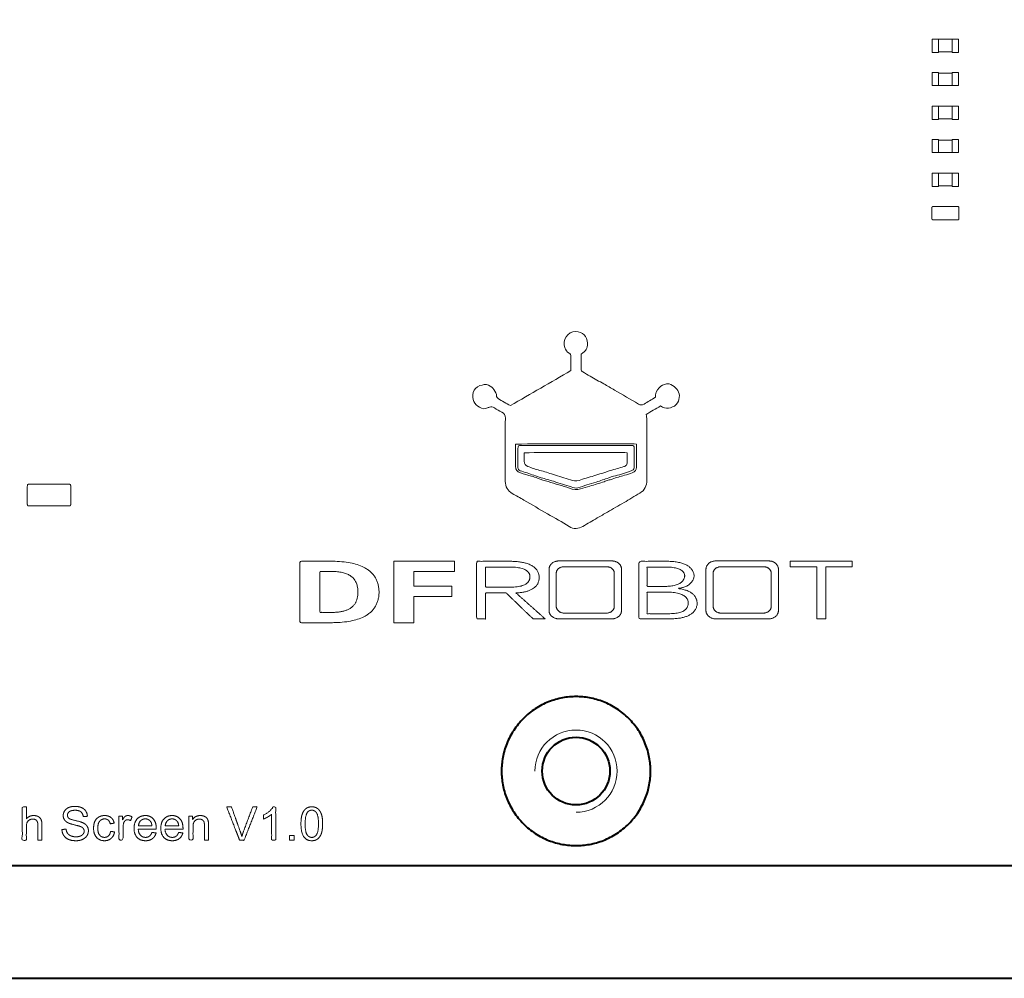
# Model space of a CAD drawing. Header units: millimetres. Extents: x -215 to 342, y -137 to 83.
# Tile 36 of 39: x 203 to 240, y -52 to -17. Entities that reach past the tile are written whole.
import ezdxf

# ---------------------------------------------------------------- set-up
doc = ezdxf.new("R2010")
doc.units = ezdxf.units.MM
doc.header["$LTSCALE"] = 10
doc.header["$MEASUREMENT"] = 0
for name, color, linetype, lineweight in [('尺寸标注', 3, 'Continuous', 20), ('细实线', 7, 'Continuous', 20), ('轮廓线', 7, 'Continuous', 40)]:
    doc.layers.add(name, color=color, linetype=linetype, lineweight=lineweight)

msp = doc.modelspace()

# ---------------------------------------------------------------- linework, layer by layer
at = {"layer": '尺寸标注'}
msp.add_circle((223.926, -44.505), 2.75, dxfattribs=at)
at = {"layer": '细实线'}
for points in [[(217.206, -39.024), (217.206, -36.756), (219.435, -36.756), (219.435, -37.136), (217.936, -37.136), (217.936, -37.676), (219.341, -37.676), (219.341, -38.056), (217.936, -38.056), (217.936, -39.024)], [(234.117, -36.961), (233.141, -36.961), (233.141, -38.883), (232.811, -38.883), (232.811, -36.961), (231.835, -36.961), (231.835, -36.759), (234.117, -36.759)], [(213.346, -47.055), (213.518, -47.055), (213.518, -46.883), (213.346, -46.883)]]:
    msp.add_lwpolyline(points, close=True, dxfattribs=at)
msp.add_arc((223.926, -44.505), 1.518, 270, 180, dxfattribs=at)
for points, weights, knots in [([(237.309, -17.484), (237.192, -17.484), (237.074, -17.484), (237.074, -17.719), (237.074, -17.954), (237.074, -17.969), (237.074, -17.969), (237.192, -17.969), (237.309, -17.969), (237.309, -17.969), (237.309, -17.954), (237.309, -17.719), (237.309, -17.484), (237.309, -17.481), (237.309, -17.479), (237.309, -17.469), (237.309, -17.469)], [1, 1, 1, 1, 1, 0.707106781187, 1, 1, 1, 0.707106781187, 1, 1, 1, 0.9377663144, 0.901979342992, 0.769340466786, 1], [0, 0, 0, 0.235, 0.235, 0.705, 0.705, 0.728562, 0.728562, 0.963562, 0.963562, 0.987124, 0.987124, 1.457124, 1.457124, 1.46213, 1.46213, 1.480686, 1.480686, 1.480686]), ([(237.809, -17.469), (237.809, -17.469), (237.809, -17.479), (237.809, -17.481), (237.809, -17.484), (237.809, -17.719), (237.809, -17.954), (237.809, -17.969), (237.809, -17.969), (237.927, -17.969), (238.044, -17.969), (238.044, -17.969), (238.044, -17.954), (238.044, -17.719), (238.044, -17.484), (237.927, -17.484), (237.809, -17.484)], [1, 0.767235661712, 0.904430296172, 0.939871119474, 1, 1, 1, 0.707106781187, 1, 1, 1, 0.707106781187, 1, 1, 1, 1, 1], [0, 0, 0, 0.018725, 0.018725, 0.023562, 0.023562, 0.493562, 0.493562, 0.517124, 0.517124, 0.752124, 0.752124, 0.775686, 0.775686, 1.245686, 1.245686, 1.480686, 1.480686, 1.480686]), ([(237.309, -19.206), (237.309, -19.206), (237.309, -19.196), (237.309, -19.193), (237.309, -19.191), (237.309, -18.956), (237.309, -18.721), (237.309, -18.706), (237.309, -18.706), (237.192, -18.706), (237.074, -18.706), (237.074, -18.706), (237.074, -18.721), (237.074, -18.956), (237.074, -19.191), (237.192, -19.191), (237.309, -19.191)], [1, 0.769908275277, 0.901328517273, 0.937198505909, 1, 1, 1, 0.707106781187, 1, 1, 1, 0.707106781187, 1, 1, 1, 1, 1], [0, 0, 0, 0.01851, 0.01851, 0.023562, 0.023562, 0.493562, 0.493562, 0.517124, 0.517124, 0.752124, 0.752124, 0.775686, 0.775686, 1.245686, 1.245686, 1.480686, 1.480686, 1.480686]), ([(237.809, -19.191), (237.927, -19.191), (238.044, -19.191), (238.044, -18.956), (238.044, -18.721), (238.044, -18.706), (238.044, -18.706), (237.927, -18.706), (237.809, -18.706), (237.809, -18.706), (237.809, -18.721), (237.809, -18.956), (237.809, -19.191), (237.809, -19.193), (237.809, -19.196), (237.809, -19.206), (237.809, -19.206)], [1, 1, 1, 1, 1, 0.707106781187, 1, 1, 1, 0.707106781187, 1, 1, 1, 0.932029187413, 0.895605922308, 0.775077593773, 1], [0, 0, 0, 0.235, 0.235, 0.705, 0.705, 0.728562, 0.728562, 0.963562, 0.963562, 0.987124, 0.987124, 1.457124, 1.457124, 1.462592, 1.462592, 1.480686, 1.480686, 1.480686]), ([(237.309, -19.958), (237.192, -19.958), (237.074, -19.958), (237.074, -20.193), (237.074, -20.428), (237.074, -20.443), (237.074, -20.443), (237.192, -20.443), (237.309, -20.443), (237.309, -20.443), (237.309, -20.428), (237.309, -20.193), (237.309, -19.958), (237.309, -19.956), (237.309, -19.953), (237.309, -19.943), (237.309, -19.943)], [1, 1, 1, 1, 1, 0.707106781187, 1, 1, 1, 0.707106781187, 1, 1, 1, 0.935786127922, 0.899728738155, 0.771320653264, 1], [0, 0, 0, 0.235, 0.235, 0.705, 0.705, 0.728562, 0.728562, 0.963562, 0.963562, 0.987124, 0.987124, 1.457124, 1.457124, 1.46229, 1.46229, 1.480686, 1.480686, 1.480686]), ([(237.809, -19.943), (237.809, -19.943), (237.809, -19.953), (237.809, -19.955), (237.809, -19.958), (237.809, -20.193), (237.809, -20.428), (237.809, -20.443), (237.809, -20.443), (237.927, -20.443), (238.044, -20.443), (238.044, -20.443), (238.044, -20.428), (238.044, -20.193), (238.044, -19.958), (237.927, -19.958), (237.809, -19.958)], [1, 0.773203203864, 0.897638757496, 0.933903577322, 1, 1, 1, 0.707106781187, 1, 1, 1, 0.707106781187, 1, 1, 1, 1, 1], [0, 0, 0, 0.018245, 0.018245, 0.023562, 0.023562, 0.493562, 0.493562, 0.517124, 0.517124, 0.752124, 0.752124, 0.775686, 0.775686, 1.245686, 1.245686, 1.480686, 1.480686, 1.480686]), ([(237.309, -21.68), (237.309, -21.68), (237.309, -21.67), (237.309, -21.668), (237.309, -21.665), (237.309, -21.43), (237.309, -21.195), (237.309, -21.18), (237.309, -21.18), (237.192, -21.18), (237.074, -21.18), (237.074, -21.18), (237.074, -21.195), (237.074, -21.43), (237.074, -21.665), (237.192, -21.665), (237.309, -21.665)], [1, 0.772269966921, 0.898668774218, 0.934836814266, 1, 1, 1, 0.707106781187, 1, 1, 1, 0.707106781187, 1, 1, 1, 1, 1], [0, 0, 0, 0.01832, 0.01832, 0.023562, 0.023562, 0.493562, 0.493562, 0.517124, 0.517124, 0.752124, 0.752124, 0.775686, 0.775686, 1.245686, 1.245686, 1.480686, 1.480686, 1.480686]), ([(237.809, -21.665), (237.927, -21.665), (238.044, -21.665), (238.044, -21.43), (238.044, -21.195), (238.044, -21.18), (238.044, -21.18), (237.927, -21.18), (237.809, -21.18), (237.809, -21.18), (237.809, -21.195), (237.809, -21.43), (237.809, -21.665), (237.809, -21.668), (237.809, -21.67), (237.809, -21.68), (237.809, -21.68)], [1, 1, 1, 1, 1, 0.707106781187, 1, 1, 1, 0.707106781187, 1, 1, 1, 0.931707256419, 0.895261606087, 0.775399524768, 1], [0, 0, 0, 0.235, 0.235, 0.705, 0.705, 0.728562, 0.728562, 0.963562, 0.963562, 0.987124, 0.987124, 1.457124, 1.457124, 1.462618, 1.462618, 1.480686, 1.480686, 1.480686]), ([(237.309, -22.433), (237.192, -22.433), (237.074, -22.433), (237.074, -22.668), (237.074, -22.903), (237.074, -22.918), (237.074, -22.918), (237.192, -22.918), (237.309, -22.918), (237.309, -22.918), (237.309, -22.903), (237.309, -22.668), (237.309, -22.433), (237.309, -22.43), (237.309, -22.428), (237.309, -22.418), (237.309, -22.418)], [1, 1, 1, 1, 1, 0.707106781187, 1, 1, 1, 0.707106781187, 1, 1, 1, 0.936797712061, 0.900871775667, 0.770309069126, 1], [0, 0, 0, 0.235, 0.235, 0.705, 0.705, 0.728562, 0.728562, 0.963562, 0.963562, 0.987124, 0.987124, 1.457124, 1.457124, 1.462208, 1.462208, 1.480686, 1.480686, 1.480686]), ([(237.809, -22.418), (237.809, -22.418), (237.809, -22.428), (237.809, -22.43), (237.809, -22.433), (237.809, -22.668), (237.809, -22.903), (237.809, -22.918), (237.809, -22.918), (237.927, -22.918), (238.044, -22.918), (238.044, -22.918), (238.044, -22.903), (238.044, -22.668), (238.044, -22.433), (237.927, -22.433), (237.809, -22.433)], [1, 0.772872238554, 0.898002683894, 0.934234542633, 1, 1, 1, 0.707106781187, 1, 1, 1, 0.707106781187, 1, 1, 1, 1, 1], [0, 0, 0, 0.018271, 0.018271, 0.023562, 0.023562, 0.493562, 0.493562, 0.517124, 0.517124, 0.752124, 0.752124, 0.775686, 0.775686, 1.245686, 1.245686, 1.480686, 1.480686, 1.480686]), ([(237.109, -24.155), (237.184, -24.155), (237.259, -24.155), (237.559, -24.155), (237.859, -24.155), (237.934, -24.155), (238.009, -24.155), (238.059, -24.155), (238.059, -24.105), (238.059, -23.905), (238.059, -23.705), (238.059, -23.655), (238.009, -23.655), (237.934, -23.655), (237.859, -23.655), (237.559, -23.655), (237.259, -23.655), (237.184, -23.655), (237.109, -23.655), (237.059, -23.655), (237.059, -23.705), (237.059, -23.905), (237.059, -24.105), (237.059, -24.155), (237.109, -24.155)], [1, 1, 1, 1, 1, 1, 1, 0.707106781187, 1, 1, 1, 0.707106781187, 1, 1, 1, 1, 1, 1, 1, 0.707106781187, 1, 1, 1, 0.707106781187, 1], [0.07854, 0.07854, 0.07854, 0.22854, 0.22854, 0.82854, 0.82854, 0.97854, 0.97854, 1.05708, 1.05708, 1.45708, 1.45708, 1.535619, 1.535619, 1.685619, 1.685619, 2.285619, 2.285619, 2.435619, 2.435619, 2.514159, 2.514159, 2.914159, 2.914159, 2.992699, 2.992699, 2.992699]), ([(205.223, -33.912), (205.098, -33.912), (204.973, -33.912), (204.473, -33.912), (203.973, -33.912), (203.848, -33.912), (203.723, -33.912), (203.673, -33.912), (203.673, -33.962), (203.673, -34.312), (203.673, -34.662), (203.673, -34.712), (203.723, -34.712), (203.848, -34.712), (203.973, -34.712), (204.473, -34.712), (204.973, -34.712), (205.098, -34.712), (205.223, -34.712), (205.273, -34.712), (205.273, -34.662), (205.273, -34.312), (205.273, -33.962), (205.273, -33.912), (205.223, -33.912)], [1, 1, 1, 1, 1, 1, 1, 0.707106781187, 1, 1, 1, 0.707106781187, 1, 1, 1, 1, 1, 1, 1, 0.707106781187, 1, 1, 1, 0.707106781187, 1], [0.77854, 0.77854, 0.77854, 1.02854, 1.02854, 2.02854, 2.02854, 2.27854, 2.27854, 2.35708, 2.35708, 3.05708, 3.05708, 3.135619, 3.135619, 3.385619, 3.385619, 4.385619, 4.385619, 4.635619, 4.635619, 4.714159, 4.714159, 5.414159, 5.414159, 5.492699, 5.492699, 5.492699]), ([(223.284, -38.883), (222.929, -38.883), (222.929, -38.574), (222.929, -37.814), (222.929, -37.054), (222.929, -36.745), (223.284, -36.745), (224.268, -36.745), (225.252, -36.745), (225.606, -36.745), (225.606, -37.054), (225.606, -37.814), (225.606, -38.574), (225.606, -38.883), (225.252, -38.883), (224.268, -38.883), (223.284, -38.883)], [0.999999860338, 0.70710699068, 0.999999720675, 0.999999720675, 0.999999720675, 0.70710699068, 0.999999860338, 0.999999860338, 0.999999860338, 0.707106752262, 0.999999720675, 0.999999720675, 0.999999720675, 0.707106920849, 1, 1, 1], [-109.107606, -109.107606, -109.107606, -105.962612, -105.962612, -96.102998, -96.102998, -92.958003, -92.958003, -81.830705, -81.830705, -78.68571, -78.68571, -68.826096, -68.826096, -65.681102, -65.681102, -54.553803, -54.553803, -54.553803]), ([(223.48, -38.67), (224.268, -38.67), (225.056, -38.67), (225.339, -38.67), (225.339, -38.423), (225.339, -37.814), (225.339, -37.205), (225.339, -36.958), (225.056, -36.958), (224.268, -36.958), (223.48, -36.958), (223.196, -36.958), (223.196, -37.205), (223.196, -37.814), (223.196, -38.423), (223.196, -38.67), (223.48, -38.67)], [0.999999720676, 0.999999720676, 0.999999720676, 0.707107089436, 1.00000013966, 1.00000013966, 1.00000013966, 0.70710735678, 1.00000013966, 1.00000013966, 1.00000013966, 0.707107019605, 0.999999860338, 0.999999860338, 0.999999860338, 0.707106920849, 0.999999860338], [-109.107606, -109.107606, -109.107606, -97.980308, -97.980308, -94.835313, -94.835313, -84.975699, -84.975699, -81.830705, -81.830705, -70.703406, -70.703406, -67.558412, -67.558412, -57.698797, -57.698797, -54.553803, -54.553803, -54.553803]), ([(229.075, -38.883), (228.721, -38.883), (228.721, -38.574), (228.721, -37.814), (228.721, -37.054), (228.721, -36.745), (229.075, -36.745), (230.059, -36.745), (231.043, -36.745), (231.397, -36.745), (231.397, -37.054), (231.397, -37.814), (231.397, -38.574), (231.397, -38.883), (231.043, -38.883), (230.059, -38.883), (229.075, -38.883)], [0.999999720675, 0.70710699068, 0.999999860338, 0.999999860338, 0.999999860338, 0.707107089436, 1, 1, 1, 0.707107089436, 0.999999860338, 0.999999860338, 0.999999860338, 0.707107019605, 1.00000013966, 1.00000013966, 1.00000013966], [-163.661409, -163.661409, -163.661409, -160.516415, -160.516415, -150.656801, -150.656801, -147.511807, -147.511807, -136.384508, -136.384508, -133.239513, -133.239513, -123.379899, -123.379899, -120.234905, -120.234905, -109.107606, -109.107606, -109.107606]), ([(229.271, -38.67), (230.059, -38.67), (230.847, -38.67), (231.131, -38.67), (231.131, -38.423), (231.131, -37.814), (231.131, -37.205), (231.131, -36.958), (230.847, -36.958), (230.059, -36.958), (229.271, -36.958), (228.987, -36.958), (228.987, -37.205), (228.987, -37.814), (228.987, -38.423), (228.987, -38.67), (229.271, -38.67)], [0.999999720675, 0.999999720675, 0.999999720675, 0.707106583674, 0.999999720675, 0.999999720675, 0.999999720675, 0.707106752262, 0.999999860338, 0.999999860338, 0.999999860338, 0.707107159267, 0.999999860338, 0.999999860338, 0.999999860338, 0.707106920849, 0.999999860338], [-218.215213, -218.215213, -218.215213, -207.087914, -207.087914, -203.942919, -203.942919, -194.083305, -194.083305, -190.938311, -190.938311, -179.811012, -179.811012, -176.666018, -176.666018, -166.806404, -166.806404, -163.661409, -163.661409, -163.661409])]:
    msp.add_rational_spline(points, weights, degree=2, knots=knots, dxfattribs=at)
for points in [[(237.809, -17.479), (237.559, -17.479), (237.309, -17.479)], [(237.309, -17.944), (237.559, -17.944), (237.809, -17.944)], [(237.809, -18.731), (237.559, -18.731), (237.309, -18.731)], [(237.309, -19.196), (237.559, -19.196), (237.809, -19.196)], [(237.809, -19.953), (237.559, -19.953), (237.309, -19.953)], [(237.309, -20.418), (237.559, -20.418), (237.809, -20.418)], [(237.809, -21.205), (237.559, -21.205), (237.309, -21.205)], [(237.309, -21.67), (237.559, -21.67), (237.809, -21.67)], [(237.809, -22.428), (237.559, -22.428), (237.309, -22.428)], [(237.309, -22.893), (237.559, -22.893), (237.809, -22.893)]]:
    msp.add_open_spline(points, degree=2, dxfattribs=at)
for points, degree, knots in [([(220.15, -30.861), (220.189, -30.946), (220.277, -31.021), (220.36, -31.07), (220.457, -31.127), (220.573, -31.158), (220.685, -31.085), (220.697, -31.077), (220.715, -31.082), (220.727, -31.073), (220.796, -31.029), (220.852, -31.057), (220.912, -31.097), (221.002, -31.154), (221.092, -31.21), (221.186, -31.256), (221.281, -31.301), (221.319, -31.362), (221.318, -31.471), (221.312, -31.972), (221.315, -32.473), (221.315, -32.974), (221.315, -33.251), (221.315, -33.529), (221.315, -33.806), (221.315, -34.005), (221.402, -34.156), (221.574, -34.256), (221.715, -34.337), (221.86, -34.415), (222.001, -34.498), (222.293, -34.667), (222.582, -34.839), (222.874, -35.007), (223.139, -35.162), (223.411, -35.304), (223.671, -35.469), (223.846, -35.581), (224.007, -35.561), (224.172, -35.469), (224.353, -35.367), (224.531, -35.262), (224.71, -35.159), (224.835, -35.087), (224.96, -35.013), (225.084, -34.941), (225.289, -34.823), (225.495, -34.708), (225.698, -34.589), (225.893, -34.474), (226.084, -34.355), (226.28, -34.243), (226.469, -34.134), (226.538, -33.964), (226.538, -33.761), (226.54, -33.012), (226.54, -32.262), (226.538, -31.514), (226.538, -31.462), (226.527, -31.41), (226.519, -31.337), (226.681, -31.228), (226.867, -31.129), (227.048, -31.024), (227.141, -31.076), (227.232, -31.125), (227.338, -31.104), (227.443, -31.083), (227.545, -31.054), (227.62, -30.973), (227.761, -30.82), (227.772, -30.596), (227.685, -30.45), (227.61, -30.323), (227.371, -30.167), (227.271, -30.207), (227.173, -30.243), (227.064, -30.261), (226.989, -30.348), (226.898, -30.453), (226.848, -30.573), (226.855, -30.703), (226.708, -30.791), (226.571, -30.871), (226.435, -30.954), (226.366, -30.996), (226.301, -30.993), (226.232, -30.954), (225.937, -30.78), (225.642, -30.607), (225.348, -30.435), (225.215, -30.358), (225.082, -30.282), (224.95, -30.207), (224.782, -30.112), (224.614, -30.021), (224.447, -29.927), (224.356, -29.875), (224.268, -29.815), (224.175, -29.763), (224.138, -29.742), (224.116, -29.717), (224.116, -29.673), (224.117, -29.484), (224.117, -29.294), (224.117, -29.115), (224.299, -28.979), (224.356, -28.908), (224.352, -28.701), (224.347, -28.46), (224.16, -28.273), (223.92, -28.273), (223.619, -28.275), (223.397, -28.596), (223.512, -28.871), (223.546, -28.95), (223.585, -29.028), (223.668, -29.072), (223.711, -29.095), (223.739, -29.132), (223.739, -29.19), (223.736, -29.365), (223.737, -29.539), (223.737, -29.717), (222.993, -30.149), (222.253, -30.576), (221.502, -31.011), (221.347, -30.924), (221.195, -30.84), (221.046, -30.75), (221.023, -30.735), (220.996, -30.699), (220.996, -30.672), (220.998, -30.572), (220.94, -30.497), (220.896, -30.42), (220.853, -30.345), (220.783, -30.292), (220.697, -30.258), (220.585, -30.212), (220.485, -30.237), (220.376, -30.273), (220.115, -30.358), (220.062, -30.669), (220.15, -30.861)], 3, [53.6501, 53.6501, 53.6501, 53.6501, 54.6501, 54.6501, 54.6501, 55.6501, 55.6501, 55.6501, 56.6501, 56.6501, 56.6501, 57.6501, 57.6501, 57.6501, 58.6501, 58.6501, 58.6501, 59.6501, 59.6501, 59.6501, 60.6501, 60.6501, 60.6501, 66.3002, 66.3002, 66.3002, 67.3002, 67.3002, 67.3002, 68.3002, 68.3002, 68.3002, 69.3002, 69.3002, 69.3002, 70.3002, 70.3002, 70.3002, 71.3002, 71.3002, 71.3002, 72.3002, 72.3002, 72.3002, 73.3002, 73.3002, 73.3002, 74.3002, 74.3002, 74.3002, 75.3002, 75.3002, 75.3002, 76.3002, 76.3002, 76.3002, 77.3002, 77.3002, 77.3002, 78.3002, 78.3002, 78.3002, 79.3002, 79.3002, 79.3002, 80.3002, 80.3002, 80.3002, 81.3002, 81.3002, 81.3002, 82.3002, 82.3002, 82.3002, 83.3002, 83.3002, 83.3002, 84.3002, 84.3002, 84.3002, 85.3002, 85.3002, 85.3002, 86.3002, 86.3002, 86.3002, 87.3002, 87.3002, 87.3002, 88.3002, 88.3002, 88.3002, 89.3002, 89.3002, 89.3002, 90.3002, 90.3002, 90.3002, 91.3002, 91.3002, 91.3002, 92.3002, 92.3002, 92.3002, 93.3002, 93.3002, 93.3002, 94.3002, 94.3002, 94.3002, 95.3002, 95.3002, 95.3002, 96.3002, 96.3002, 96.3002, 97.3002, 97.3002, 97.3002, 98.3002, 98.3002, 98.3002, 99.3002, 99.3002, 99.3002, 100.3002, 100.3002, 100.3002, 101.3002, 101.3002, 101.3002, 102.3002, 102.3002, 102.3002, 103.3002, 103.3002, 103.3002, 104.3002, 104.3002, 104.3002, 105.3002, 105.3002, 105.3002, 106.3002, 106.3002, 106.3002, 106.3002]), ([(221.695, -32.551), (221.695, -32.513), (221.695, -32.475), (221.695, -32.437), (221.81, -32.414), (225.931, -32.407), (226.16, -32.43), (226.16, -32.72), (226.161, -33.002), (226.158, -33.283), (226.158, -33.386), (226.096, -33.454), (226.003, -33.488), (225.909, -33.523), (225.813, -33.556), (225.716, -33.582), (225.564, -33.624), (225.413, -33.663), (225.265, -33.725), (225.218, -33.745), (225.164, -33.746), (225.113, -33.762), (225.063, -33.777), (225.018, -33.803), (224.969, -33.818), (224.792, -33.874), (224.612, -33.927), (224.434, -33.982), (224.321, -34.016), (224.206, -34.048), (224.092, -34.083), (223.954, -34.126), (223.826, -34.113), (223.686, -34.061), (223.426, -33.966), (223.155, -33.904), (222.893, -33.817), (222.762, -33.773), (222.625, -33.755), (222.501, -33.687), (222.436, -33.65), (222.356, -33.64), (222.283, -33.618), (222.146, -33.577), (222.007, -33.541), (221.872, -33.494), (221.758, -33.456), (221.684, -33.391), (221.692, -33.251), (221.702, -33.018), (221.695, -32.784), (221.695, -32.551)], 3, [17.77, 17.77, 17.77, 17.77, 18.54, 18.54, 18.54, 19.54, 19.54, 19.54, 20.54, 20.54, 20.54, 21.54, 21.54, 21.54, 22.54, 22.54, 22.54, 23.54, 23.54, 23.54, 24.54, 24.54, 24.54, 25.54, 25.54, 25.54, 26.54, 26.54, 26.54, 27.54, 27.54, 27.54, 28.54, 28.54, 28.54, 29.54, 29.54, 29.54, 30.54, 30.54, 30.54, 31.54, 31.54, 31.54, 32.54, 32.54, 32.54, 33.54, 33.54, 33.54, 34.54, 34.54, 34.54, 34.54]), ([(221.864, -33.414), (222.034, -33.465), (222.199, -33.526), (222.367, -33.584), (222.458, -33.613), (222.548, -33.644), (222.639, -33.672), (222.791, -33.717), (222.943, -33.758), (223.093, -33.805), (223.313, -33.873), (223.529, -33.949), (223.749, -34.013), (223.826, -34.033), (223.902, -34.072), (223.988, -34.045), (224.216, -33.973), (224.444, -33.905), (224.673, -33.831), (224.828, -33.783), (224.981, -33.728), (225.134, -33.677), (225.193, -33.656), (225.25, -33.631), (225.311, -33.619), (225.514, -33.579), (225.703, -33.498), (225.9, -33.441), (225.937, -33.431), (225.974, -33.417), (226.006, -33.398), (226.049, -33.372), (226.074, -33.335), (226.073, -33.277), (226.071, -33.045), (226.074, -32.812), (226.071, -32.577), (226.071, -32.495), (226.052, -32.48), (225.965, -32.477), (225.936, -32.476), (225.908, -32.477), (225.878, -32.477), (225.008, -32.477), (224.137, -32.477), (223.267, -32.477), (222.815, -32.477), (222.362, -32.476), (221.91, -32.477), (221.795, -32.477), (221.782, -32.489), (221.782, -32.6), (221.78, -32.834), (221.782, -33.067), (221.78, -33.301), (221.78, -33.361), (221.798, -33.395), (221.864, -33.414)], 3, [36.72, 36.72, 36.72, 36.72, 37.72, 37.72, 37.72, 38.72, 38.72, 38.72, 39.72, 39.72, 39.72, 40.72, 40.72, 40.72, 41.72, 41.72, 41.72, 42.72, 42.72, 42.72, 43.72, 43.72, 43.72, 44.72, 44.72, 44.72, 45.72, 45.72, 45.72, 46.72, 46.72, 46.72, 47.72, 47.72, 47.72, 48.72, 48.72, 48.72, 49.72, 49.72, 49.72, 50.72, 50.72, 50.72, 68.44, 68.44, 68.44, 69.44, 69.44, 69.44, 70.44, 70.44, 70.44, 71.44, 71.44, 71.44, 72.44, 72.44, 72.44, 72.44]), ([(222.016, -32.759), (222.132, -32.735), (225.539, -32.726), (225.809, -32.748), (225.809, -32.882), (225.807, -33.009), (225.81, -33.134), (225.812, -33.192), (225.787, -33.226), (225.734, -33.242), (225.721, -33.246), (225.709, -33.258), (225.695, -33.261), (225.526, -33.311), (225.357, -33.36), (225.189, -33.411), (225.082, -33.442), (224.979, -33.481), (224.875, -33.513), (224.683, -33.571), (224.492, -33.63), (224.299, -33.683), (224.212, -33.708), (224.129, -33.745), (224.041, -33.77), (223.924, -33.801), (223.821, -33.778), (223.718, -33.749), (223.506, -33.689), (223.298, -33.619), (223.089, -33.553), (222.921, -33.5), (222.754, -33.441), (222.582, -33.4), (222.434, -33.364), (222.29, -33.308), (222.147, -33.257), (222.043, -33.22), (222.016, -33.177), (222.016, -33.061), (222.015, -32.959), (222.016, -32.859), (222.016, -32.759)], 3, [1, 1, 1, 1, 2, 2, 2, 3, 3, 3, 4, 4, 4, 5, 5, 5, 6, 6, 6, 7, 7, 7, 8, 8, 8, 9, 9, 9, 10, 10, 10, 11, 11, 11, 12, 12, 12, 13, 13, 13, 14, 14, 14, 15, 15, 15, 15]), ([(216.656, -37.896), (216.638, -39.012), (214.915, -39.024), (214.325, -39.024), (213.734, -39.024), (213.734, -37.89), (213.734, -36.756), (214.325, -36.756), (214.915, -36.756), (216.638, -36.769), (216.656, -37.896)], 2, [-2, -2, -2, -1, -1, 0, 0, 1, 1, 2, 2, 3, 3, 3]), ([(221.707, -37.927), (222.245, -38.405), (222.783, -38.883), (222.561, -38.883), (222.338, -38.883), (221.843, -38.405), (221.348, -37.927), (220.968, -37.927), (220.588, -37.927), (220.588, -38.405), (220.588, -38.883), (220.422, -38.883), (220.257, -38.883), (220.257, -37.821), (220.257, -36.759), (220.925, -36.759), (221.592, -36.759), (222.511, -36.791), (222.568, -37.333), (222.568, -37.885), (221.707, -37.927)], 2, [9, 9, 9, 10, 10, 11, 11, 12, 12, 13, 13, 14, 14, 15, 15, 16, 16, 17, 17, 18, 18, 19, 19, 19]), ([(221.52, -36.972), (221.054, -36.972), (220.588, -36.972), (220.588, -37.343), (220.588, -37.715), (221.054, -37.715), (221.52, -37.715), (222.224, -37.704), (222.224, -37.322), (222.209, -36.982), (221.52, -36.972)], 2, [4, 4, 4, 5, 5, 6, 6, 7, 7, 8, 8, 9, 9, 9]), ([(228.399, -38.309), (228.356, -38.861), (227.437, -38.883), (226.842, -38.883), (226.246, -38.883), (226.246, -37.821), (226.246, -36.759), (226.806, -36.759), (227.365, -36.759), (228.227, -36.791), (228.284, -37.29), (228.241, -37.683), (227.71, -37.757), (227.71, -37.763), (227.71, -37.768), (228.356, -37.842), (228.399, -38.309)], 2, [-1, -1, -1, 0, 0, 1, 1, 2, 2, 3, 3, 4, 4, 5, 5, 6, 6, 7, 7, 7]), ([(227.939, -37.301), (227.911, -36.982), (227.294, -36.972), (226.921, -36.972), (226.547, -36.972), (226.547, -37.327), (226.547, -37.683), (226.921, -37.683), (227.294, -37.683), (227.882, -37.662), (227.939, -37.301)], 2, [2, 2, 2, 3, 3, 4, 4, 5, 5, 6, 6, 7, 7, 7]), ([(214.858, -37.136), (214.662, -37.136), (214.465, -37.136), (214.465, -37.89), (214.465, -38.644), (214.662, -38.644), (214.858, -38.644), (215.889, -38.669), (215.87, -37.896), (215.889, -37.112), (214.858, -37.136)], 2, [-2, -2, -2, -1, -1, 0, 0, 1, 1, 2, 2, 3, 3, 3]), ([(228.069, -38.278), (228.026, -37.917), (227.337, -37.895), (226.942, -37.895), (226.547, -37.895), (226.547, -38.293), (226.547, -38.692), (226.971, -38.692), (227.394, -38.692), (228.069, -38.692), (228.069, -38.278)], 2, [-3, -3, -3, -2, -2, -1, -1, 0, 0, 1, 1, 2, 2, 2]), ([(203.638, -46.268), (203.638, -46.048), (203.638, -45.827), (203.563, -45.827), (203.487, -45.827), (203.487, -46.441), (203.487, -47.055), (203.563, -47.055), (203.638, -47.055), (203.638, -46.811), (203.638, -46.568), (203.638, -46.464), (203.663, -46.404), (203.688, -46.345), (203.747, -46.31), (203.806, -46.275), (203.873, -46.275), (203.963, -46.275), (204.012, -46.327), (204.061, -46.378), (204.061, -46.491), (204.061, -46.773), (204.061, -47.055), (204.136, -47.055), (204.211, -47.055), (204.211, -46.773), (204.211, -46.491), (204.211, -46.361), (204.18, -46.292), (204.149, -46.223), (204.076, -46.184), (204.003, -46.145), (203.904, -46.145), (203.743, -46.145), (203.638, -46.268)], 2, [15.538793, 15.538793, 15.538793, 16.173436, 16.173436, 16.390613, 16.390613, 18.159407, 18.159407, 18.376585, 18.376585, 19.077587, 19.077587, 20.077587, 20.077587, 21.077587, 21.077587, 22.077587, 22.077587, 23.077587, 23.077587, 24.077587, 24.077587, 25.077587, 25.077587, 26.077587, 26.077587, 27.077587, 27.077587, 28.077587, 28.077587, 29.077587, 29.077587, 30.077587, 30.077587, 31.077587, 31.077587, 31.077587]), ([(205.735, -46.185), (205.813, -46.179), (205.89, -46.173), (205.886, -46.065), (205.83, -45.98), (205.774, -45.894), (205.67, -45.85), (205.566, -45.806), (205.429, -45.806), (205.305, -45.806), (205.204, -45.848), (205.103, -45.89), (205.05, -45.971), (204.997, -46.052), (204.997, -46.145), (204.997, -46.229), (205.04, -46.297), (205.083, -46.366), (205.171, -46.412), (205.239, -46.448), (205.408, -46.488), (205.577, -46.529), (205.627, -46.548), (205.704, -46.577), (205.737, -46.621), (205.771, -46.664), (205.771, -46.721), (205.771, -46.778), (205.736, -46.826), (205.701, -46.875), (205.63, -46.902), (205.559, -46.93), (205.466, -46.93), (205.361, -46.93), (205.278, -46.893), (205.194, -46.857), (205.154, -46.798), (205.114, -46.739), (205.104, -46.647), (205.027, -46.654), (204.95, -46.66), (204.954, -46.783), (205.018, -46.881), (205.082, -46.978), (205.194, -47.027), (205.307, -47.075), (205.474, -47.075), (205.605, -47.075), (205.71, -47.027), (205.815, -46.979), (205.871, -46.893), (205.927, -46.806), (205.927, -46.708), (205.927, -46.609), (205.876, -46.533), (205.825, -46.458), (205.718, -46.408), (205.644, -46.375), (205.446, -46.33), (205.248, -46.285), (205.202, -46.243), (205.154, -46.2), (205.154, -46.134), (205.154, -46.058), (205.221, -46.004), (205.289, -45.95), (205.436, -45.95), (205.577, -45.95), (205.65, -46.009), (205.722, -46.068), (205.735, -46.185)], 2, [-20, -20, -20, -19, -19, -18, -18, -17, -17, -16, -16, -15, -15, -14, -14, -13, -13, -12, -12, -11, -11, -10, -10, -9, -9, -8, -8, -7, -7, -6, -6, -5, -5, -4, -4, -3, -3, -2, -2, -1, -1, 0, 0, 1, 1, 2, 2, 3, 3, 4, 4, 5, 5, 6, 6, 7, 7, 8, 8, 9, 9, 10, 10, 11, 11, 12, 12, 13, 13, 14, 14, 15, 15, 15]), ([(206.745, -46.729), (206.729, -46.842), (206.669, -46.896), (206.61, -46.951), (206.521, -46.951), (206.411, -46.951), (206.342, -46.87), (206.273, -46.788), (206.273, -46.609), (206.273, -46.433), (206.345, -46.351), (206.416, -46.269), (206.53, -46.269), (206.605, -46.269), (206.658, -46.315), (206.711, -46.36), (206.732, -46.449), (206.805, -46.438), (206.879, -46.427), (206.853, -46.292), (206.761, -46.219), (206.668, -46.145), (206.524, -46.145), (206.409, -46.145), (206.311, -46.199), (206.214, -46.253), (206.166, -46.361), (206.118, -46.469), (206.118, -46.613), (206.118, -46.836), (206.229, -46.955), (206.34, -47.075), (206.523, -47.075), (206.668, -47.075), (206.768, -46.988), (206.869, -46.901), (206.893, -46.748), (206.819, -46.739), (206.745, -46.729)], 2, [0, 0, 0, 1, 1, 2, 2, 3, 3, 4, 4, 5, 5, 6, 6, 7, 7, 8, 8, 9, 9, 10, 10, 11, 11, 12, 12, 13, 13, 14, 14, 15, 15, 16, 16, 17, 17, 18, 18, 19, 19, 19]), ([(207.19, -46.3), (207.19, -46.233), (207.19, -46.166), (207.123, -46.166), (207.055, -46.166), (207.055, -46.61), (207.055, -47.055), (207.13, -47.055), (207.205, -47.055), (207.205, -46.822), (207.205, -46.589), (207.205, -46.494), (207.231, -46.413), (207.247, -46.361), (207.287, -46.331), (207.326, -46.301), (207.375, -46.301), (207.431, -46.301), (207.486, -46.334), (207.512, -46.264), (207.538, -46.194), (207.459, -46.145), (207.383, -46.145), (207.33, -46.145), (207.286, -46.176), (207.242, -46.206), (207.19, -46.3)], 2, [10.55908, 10.55908, 10.55908, 10.753333, 10.753333, 10.948793, 10.948793, 12.230143, 12.230143, 12.447321, 12.447321, 13.11816, 13.11816, 14.11816, 14.11816, 15.11816, 15.11816, 16.11816, 16.11816, 17.11816, 17.11816, 18.11816, 18.11816, 19.11816, 19.11816, 20.11816, 20.11816, 21.11816, 21.11816, 21.11816]), ([(208.271, -46.768), (208.236, -46.864), (208.178, -46.907), (208.119, -46.951), (208.036, -46.951), (207.925, -46.951), (207.85, -46.873), (207.776, -46.795), (207.767, -46.649), (208.099, -46.649), (208.43, -46.649), (208.431, -46.622), (208.431, -46.608), (208.431, -46.388), (208.318, -46.267), (208.205, -46.145), (208.027, -46.145), (207.843, -46.145), (207.727, -46.269), (207.612, -46.393), (207.612, -46.618), (207.612, -46.834), (207.726, -46.955), (207.84, -47.075), (208.035, -47.075), (208.19, -47.075), (208.29, -46.999), (208.389, -46.924), (208.426, -46.788), (208.348, -46.778), (208.271, -46.768)], 2, [0, 0, 0, 1, 1, 2, 2, 3, 3, 4, 4, 5, 5, 6, 6, 7, 7, 8, 8, 9, 9, 10, 10, 11, 11, 12, 12, 13, 13, 14, 14, 15, 15, 15]), ([(209.259, -46.768), (209.224, -46.864), (209.166, -46.907), (209.107, -46.951), (209.024, -46.951), (208.913, -46.951), (208.838, -46.873), (208.764, -46.795), (208.756, -46.649), (209.087, -46.649), (209.419, -46.649), (209.419, -46.622), (209.419, -46.608), (209.419, -46.388), (209.306, -46.267), (209.193, -46.145), (209.015, -46.145), (208.831, -46.145), (208.715, -46.269), (208.6, -46.393), (208.6, -46.618), (208.6, -46.834), (208.714, -46.955), (208.828, -47.075), (209.023, -47.075), (209.178, -47.075), (209.278, -46.999), (209.378, -46.924), (209.414, -46.788), (209.337, -46.778), (209.259, -46.768)], 2, [0, 0, 0, 1, 1, 2, 2, 3, 3, 4, 4, 5, 5, 6, 6, 7, 7, 8, 8, 9, 9, 10, 10, 11, 11, 12, 12, 13, 13, 14, 14, 15, 15, 15]), ([(209.774, -46.292), (209.774, -46.229), (209.774, -46.166), (209.706, -46.166), (209.638, -46.166), (209.638, -46.61), (209.638, -47.055), (209.714, -47.055), (209.789, -47.055), (209.789, -46.812), (209.789, -46.569), (209.789, -46.398), (209.859, -46.337), (209.929, -46.276), (210.025, -46.276), (210.085, -46.276), (210.13, -46.303), (210.175, -46.33), (210.192, -46.376), (210.21, -46.422), (210.21, -46.514), (210.21, -46.784), (210.21, -47.055), (210.285, -47.055), (210.361, -47.055), (210.361, -46.781), (210.361, -46.508), (210.361, -46.403), (210.352, -46.361), (210.339, -46.297), (210.305, -46.25), (210.272, -46.203), (210.205, -46.174), (210.137, -46.145), (210.057, -46.145), (209.872, -46.145), (209.774, -46.292)], 2, [15.575971, 15.575971, 15.575971, 15.75816, 15.75816, 15.95362, 15.95362, 17.234969, 17.234969, 17.452147, 17.452147, 18.151943, 18.151943, 19.151943, 19.151943, 20.151943, 20.151943, 21.151943, 21.151943, 22.151943, 22.151943, 23.151943, 23.151943, 24.151943, 24.151943, 25.151943, 25.151943, 26.151943, 26.151943, 27.151943, 27.151943, 28.151943, 28.151943, 29.151943, 29.151943, 30.151943, 30.151943, 31.151943, 31.151943, 31.151943]), ([(211.657, -46.719), (211.62, -46.819), (211.591, -46.92), (211.565, -46.826), (211.527, -46.719), (211.367, -46.273), (211.208, -45.827), (211.12, -45.827), (211.032, -45.827), (211.27, -46.441), (211.507, -47.055), (211.591, -47.055), (211.674, -47.055), (211.914, -46.441), (212.154, -45.827), (212.072, -45.827), (211.989, -45.827), (211.823, -46.273), (211.657, -46.719)], 2, [4, 4, 4, 5, 5, 6, 6, 7, 7, 8, 8, 9, 9, 10, 10, 11, 11, 12, 12, 13, 13, 13]), ([(212.691, -46.094), (212.691, -46.574), (212.691, -47.055), (212.766, -47.055), (212.841, -47.055), (212.841, -46.438), (212.841, -45.822), (212.793, -45.822), (212.744, -45.822), (212.705, -45.902), (212.61, -45.986), (212.516, -46.071), (212.389, -46.13), (212.389, -46.203), (212.389, -46.276), (212.46, -46.25), (212.548, -46.198), (212.636, -46.146), (212.691, -46.094)], 2, [8.517076, 8.517076, 8.517076, 9.900982, 9.900982, 10.11816, 10.11816, 11.894192, 11.894192, 12.034151, 12.034151, 13.034151, 13.034151, 14.034151, 14.034151, 15.034151, 15.034151, 16.034151, 16.034151, 17.034151, 17.034151, 17.034151]), ([(213.773, -46.449), (213.773, -46.795), (213.894, -46.948), (213.996, -47.075), (214.173, -47.075), (214.308, -47.075), (214.396, -47.003), (214.484, -46.931), (214.529, -46.798), (214.573, -46.665), (214.573, -46.449), (214.573, -46.267), (214.546, -46.159), (214.518, -46.052), (214.469, -45.977), (214.421, -45.902), (214.346, -45.862), (214.272, -45.822), (214.173, -45.822), (214.039, -45.822), (213.951, -45.894), (213.862, -45.966), (213.818, -46.099), (213.773, -46.232), (213.773, -46.449)], 2, [-12, -12, -12, -11, -11, -10, -10, -9, -9, -8, -8, -7, -7, -6, -6, -5, -5, -4, -4, -3, -3, -2, -2, -1, -1, 0, 0, 0]), ([(213.928, -46.449), (213.928, -46.147), (214.006, -46.035), (214.068, -45.947), (214.171, -45.947), (214.277, -45.947), (214.348, -46.047), (214.418, -46.146), (214.418, -46.449), (214.418, -46.751), (214.348, -46.851), (214.277, -46.952), (214.173, -46.952), (214.069, -46.952), (213.998, -46.852), (213.928, -46.752), (213.928, -46.449)], 2, [0, 0, 0, 1, 1, 2, 2, 3, 3, 4, 4, 5, 5, 6, 6, 7, 7, 8, 8, 8]), ([(208.272, -46.525), (208.024, -46.525), (207.776, -46.525), (207.783, -46.408), (207.854, -46.339), (207.925, -46.269), (208.029, -46.269), (208.143, -46.269), (208.215, -46.356), (208.262, -46.412), (208.272, -46.525)], 2, [4, 4, 4, 5, 5, 6, 6, 7, 7, 8, 8, 9, 9, 9]), ([(209.26, -46.525), (209.012, -46.525), (208.764, -46.525), (208.772, -46.408), (208.842, -46.339), (208.913, -46.269), (209.017, -46.269), (209.131, -46.269), (209.203, -46.356), (209.25, -46.412), (209.26, -46.525)], 2, [4, 4, 4, 5, 5, 6, 6, 7, 7, 8, 8, 9, 9, 9])]:
    msp.add_open_spline(points, degree=degree, knots=knots, dxfattribs=at)
at = {"layer": '轮廓线'}
msp.add_lwpolyline([(316.576, 3.882), (316.576, 12.145), (85.276, 12.145), (85.276, -52.155), (316.576, -52.155), (316.576, -36.331)], dxfattribs=at)
msp.add_circle((223.926, -44.505), 1.25, dxfattribs=at)
for points, weights, knots in [([(247.426, -34.375), (247.426, -39.69), (247.426, -45.005), (247.426, -48.005), (244.426, -48.005), (200.926, -48.005), (157.426, -48.005), (154.426, -48.005), (154.426, -45.005), (154.426, -25.095), (154.426, -5.186)], [1, 1, 1, 0.707107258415, 1, 1, 1, 0.707107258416, 1, 1, 1], [-10.630021, -10.630021, -10.630021, 0, 0, 4.712387, 4.712387, 91.712388, 91.712388, 96.424775, 96.424775, 136.243808, 136.243808, 136.243808]), ([(226.676, -44.505), (226.676, -47.255), (223.926, -47.255), (221.176, -47.255), (221.176, -44.505), (221.176, -41.755), (223.926, -41.755), (226.676, -41.755), (226.676, -44.505)], [1, 0.707106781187, 1, 0.707106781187, 1, 0.707106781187, 1, 0.707106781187, 1], [-17.27876, -17.27876, -17.27876, -12.95907, -12.95907, -8.63938, -8.63938, -4.31969, -4.31969, 0, 0, 0])]:
    msp.add_rational_spline(points, weights, degree=2, knots=knots, dxfattribs=at)

doc.saveas('drawing.dxf')
